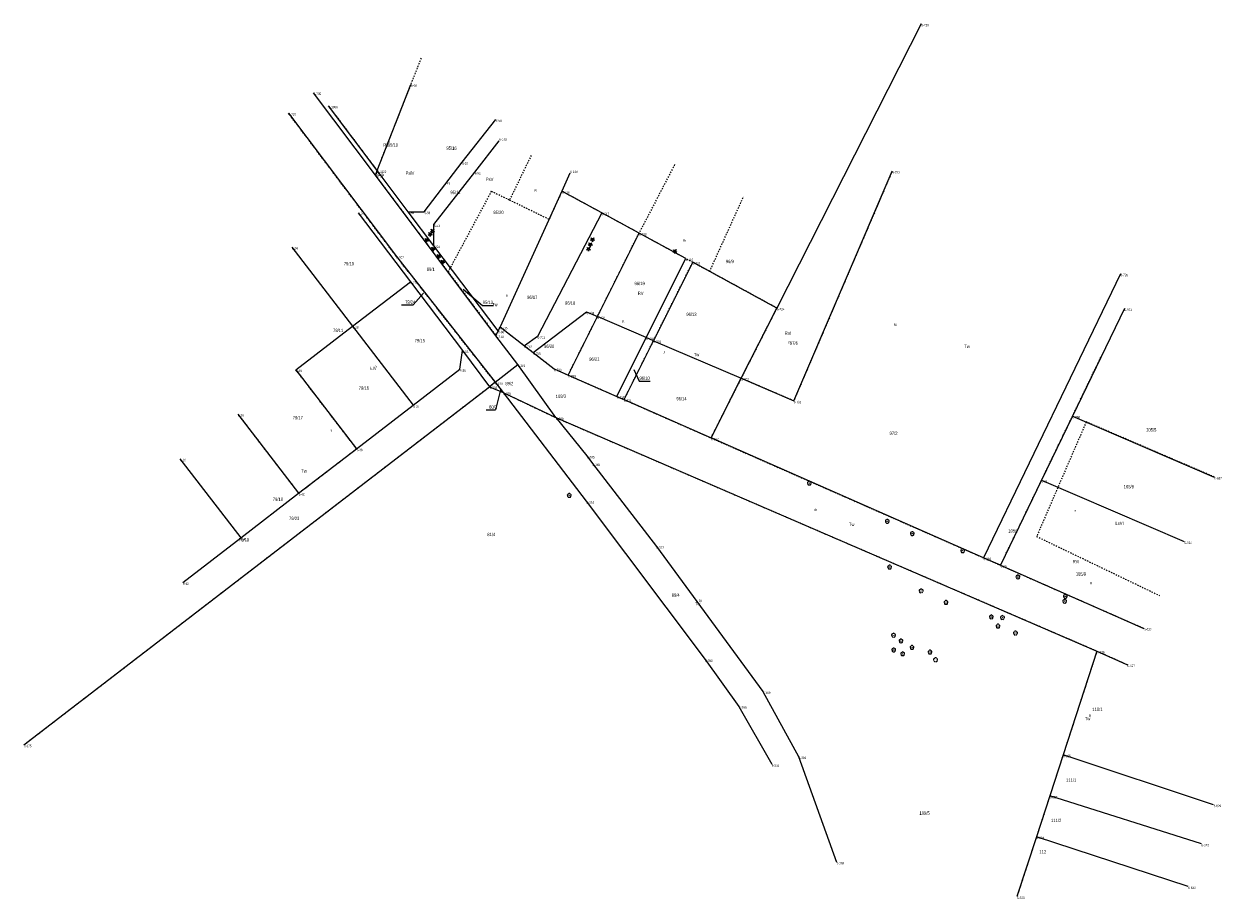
# Model space of a CAD drawing. Header units: metres. Extents: x -1013 to 1493497, y -5789518 to 1032.
# Tile 7 of 73: x 1493047 to 1493497, y -5788159 to -5787830. Entities that reach past the tile are written whole.
import ezdxf
from ezdxf.xclip import XClip

# ---------------------------------------------------------------- set-up
doc = ezdxf.new("R2010")
doc.units = ezdxf.units.M
doc.header["$MEASUREMENT"] = 0
doc.header["$XCLIPFRAME"] = 0
doc.linetypes.add('GUZ', pattern=[1, 0.5, -0.5])
doc.layers.add('820-G Rysunki Obrazki', color=7, linetype='Continuous')
for name, color, linetype, lineweight in [('ex_02_DXF_MZ_500_1_Dzialki7', 7, 'Continuous', 18), ('ex_02_DXF_MZ_500_1_Numery_dzialek7', 7, 'Continuous', 18), ('ex_02_DXF_MZ_500_1_Numery_konturow3', 3, 'Continuous', 18), ('ex_02_DXF_MZ_500_1_Numery_punktow7', 7, 'Continuous', 18), ('ex_02_DXF_MZ_500_1_Numery_uzytkow3', 3, 'Continuous', 18), ('ex_02_DXF_MZ_500_1_OBOP_T_03', 3, 'Continuous', 18), ('ex_02_DXF_MZ_500_1_OBOP_T_13', 3, 'Continuous', 18), ('ex_02_DXF_MZ_500_1_Uzytki3', 3, 'Continuous', 18)]:
    doc.layers.add(name, color=color, linetype=linetype, lineweight=lineweight)
doc.styles.add('STYL_AUTOMATYCZNY_4', font='arial.ttf', dxfattribs={"width": 0.7})

# ---------------------------------------------------------------- blocks, each defined once
blk = doc.blocks.new('Rysunek_2_1', base_point=(-5953962.45, -11577858.29))
at = {"layer": 'ex_02_DXF_MZ_500_1_Dzialki7', "color": 7, "linetype": 'Continuous', "lineweight": 18}
for p, q in [((1493384.58, -5787830.17), (1493330.29, -5787937.05)), ((1493179.86, -5787885.33), (1493192.6, -5787852.93)), ((1493179.22, -5787886.98), (1493155.97, -5787856.01)), ((1493179.86, -5787885.33), (1493161.58, -5787860.99)), ((1493146.54, -5787863.75), (1493187.09, -5787917.58)), ((1493211.85, -5787882.2), (1493224.52, -5787866.12)), ((1493216.59, -5787885.89), (1493225.76, -5787874.09)), ((1493197.6, -5787900.81), (1493211.85, -5787882.2)), ((1493179.22, -5787886.98), (1493179.86, -5787885.33)), ((1493224.57, -5787947.41), (1493179.22, -5787886.98)), ((1493191.54, -5787900.78), (1493179.86, -5787885.33)), ((1493201.25, -5787905.62), (1493216.59, -5787885.89)), ((1493252.41, -5787886.24), (1493249.4, -5787893.08)), ((1493336.6, -5787971.93), (1493373.61, -5787885.52)), ((1493249.4, -5787893.08), (1493226.09, -5787944.1)), ((1493264.34, -5787901.2), (1493249.4, -5787893.08)), ((1493172.77, -5787901.18), (1493192.37, -5787927.11)), ((1493201.19, -5787913.56), (1493191.54, -5787900.78)), ((1493191.54, -5787900.78), (1493197.6, -5787900.81)), ((1493264.34, -5787901.2), (1493240.19, -5787947.66)), ((1493278.4, -5787908.84), (1493264.34, -5787901.2)), ((1493201.19, -5787913.56), (1493201.25, -5787905.62)), ((1493262.74, -5787940.22), (1493278.4, -5787908.84)), ((1493295.97, -5787918.39), (1493278.4, -5787908.84)), ((1493147.75, -5787914.1), (1493170.6, -5787943.84)), ((1493225.41, -5787945.59), (1493201.19, -5787913.56)), ((1493187.09, -5787917.58), (1493224.25, -5787964.92)), ((1493281.1, -5787948.11), (1493295.97, -5787918.39)), ((1493298.6, -5787919.82), (1493283.85, -5787949.29)), ((1493330.29, -5787937.05), (1493298.6, -5787919.82)), ((1493459.52, -5787924.15), (1493408, -5788030.96)), ((1493170.6, -5787943.84), (1493192.37, -5787927.11)), ((1493192.37, -5787927.11), (1493211.95, -5787953.04)), ((1493238.56, -5787953.74), (1493258.6, -5787938.45)), ((1493258.6, -5787938.45), (1493262.74, -5787940.22)), ((1493316.87, -5787963.45), (1493330.29, -5787937.05)), ((1493460.97, -5787937.25), (1493441.48, -5787977.64)), ((1493251.76, -5787962.23), (1493262.74, -5787940.22)), ((1493281.1, -5787948.11), (1493262.74, -5787940.22)), ((1493149.3, -5787960.22), (1493170.6, -5787943.84)), ((1493170.6, -5787943.84), (1493193.46, -5787973.57)), ((1493224.57, -5787947.41), (1493225.41, -5787945.59)), ((1493232.75, -5787958.3), (1493224.57, -5787947.41)), ((1493226.09, -5787944.1), (1493225.41, -5787945.59)), ((1493226.09, -5787944.1), (1493235.26, -5787951.19)), ((1493240.19, -5787947.66), (1493235.26, -5787951.19)), ((1493235.26, -5787951.19), (1493238.56, -5787953.74)), ((1493270.02, -5787970.26), (1493281.1, -5787948.11)), ((1493272.76, -5787971.47), (1493283.85, -5787949.29)), ((1493283.85, -5787949.29), (1493281.1, -5787948.11)), ((1493283.85, -5787949.29), (1493316.87, -5787963.45)), ((1493211, -5787960.07), (1493211.95, -5787953.04)), ((1493211.95, -5787953.04), (1493222.2, -5787966.6)), ((1493238.56, -5787953.74), (1493246.44, -5787959.88)), ((1493149.3, -5787960.22), (1493172.15, -5787989.95)), ((1493193.46, -5787973.57), (1493211, -5787960.07)), ((1493224.25, -5787964.92), (1493232.75, -5787958.3)), ((1493247.13, -5787978.25), (1493232.75, -5787958.3)), ((1493246.44, -5787959.88), (1493251.76, -5787962.23)), ((1493224.25, -5787964.92), (1493222.2, -5787966.6)), ((1493224.25, -5787964.92), (1493227.31, -5787968.83)), ((1493251.76, -5787962.23), (1493270.02, -5787970.26)), ((1493305.48, -5787985.86), (1493316.87, -5787963.45)), ((1493316.87, -5787963.45), (1493336.6, -5787971.93)), ((1493046.99, -5788101.31), (1493222.2, -5787966.6)), ((1493222.2, -5787966.6), (1493227.31, -5787968.83)), ((1493227.31, -5787968.83), (1493247.13, -5787978.25)), ((1493227.31, -5787968.83), (1493258.56, -5788009.72)), ((1493172.15, -5787989.95), (1493193.46, -5787973.57)), ((1493270.02, -5787970.26), (1493272.76, -5787971.47)), ((1493272.76, -5787971.47), (1493305.48, -5787985.86)), ((1493127.49, -5787976.98), (1493150.34, -5788006.7)), ((1493247.13, -5787978.25), (1493450.65, -5788066.03)), ((1493247.13, -5787978.25), (1493258.8, -5787992.67)), ((1493441.48, -5787977.64), (1493429.84, -5788001.78)), ((1493441.48, -5787977.64), (1493494.79, -5788000.57)), ((1493408, -5788030.96), (1493305.48, -5787985.86)), ((1493150.34, -5788006.7), (1493172.15, -5787989.95)), ((1493105.7, -5787993.74), (1493128.55, -5788023.47)), ((1493258.8, -5787992.67), (1493260.87, -5787995.5)), ((1493260.87, -5787995.5), (1493284.92, -5788026.66)), ((1493429.84, -5788001.78), (1493414.4, -5788033.78)), ((1493429.84, -5788001.78), (1493483.53, -5788024.89)), ((1493128.55, -5788023.47), (1493150.34, -5788006.7)), ((1493258.56, -5788009.72), (1493303.24, -5788069.21)), ((1493106.75, -5788040.23), (1493128.55, -5788023.47)), ((1493284.92, -5788026.66), (1493324.97, -5788081.26)), ((1493414.4, -5788033.78), (1493408, -5788030.96)), ((1493414.4, -5788033.78), (1493468.35, -5788057.51)), ((1493450.65, -5788066.03), (1493437.94, -5788105.07)), ((1493450.65, -5788066.03), (1493462.1, -5788071.17)), ((1493303.24, -5788069.21), (1493315.97, -5788086.85)), ((1493324.97, -5788081.26), (1493338.42, -5788105.76)), ((1493315.97, -5788086.85), (1493328.31, -5788108.62)), ((1493437.94, -5788105.07), (1493432.92, -5788120.54)), ((1493494.54, -5788123.85), (1493437.94, -5788105.07)), ((1493338.42, -5788105.76), (1493352.71, -5788145.41)), ((1493432.92, -5788120.54), (1493427.91, -5788135.87)), ((1493489.95, -5788138.61), (1493432.92, -5788120.54)), ((1493427.91, -5788135.87), (1493420.57, -5788158.41)), ((1493484.96, -5788154.62), (1493427.91, -5788135.87))]:
    blk.add_line(p, q, dxfattribs=at)
at = {"layer": 'ex_02_DXF_MZ_500_1_Numery_dzialek7', "color": 7, "linetype": 'Continuous', "lineweight": 18}
for p, q in [((1493197.27, -5787931.39), (1493193.42, -5787935.83)), ((1493212.27, -5787929.89), (1493219.55, -5787936)), ((1493189.09, -5787935.83), (1493193.42, -5787935.83)), ((1493219.55, -5787936), (1493223.61, -5787936)), ((1493276.45, -5787960.11), (1493278.5, -5787964.48)), ((1493278.5, -5787964.48), (1493282.52, -5787964.48)), ((1493226.22, -5787967.75), (1493224.35, -5787975.28)), ((1493220.89, -5787975.28), (1493224.35, -5787975.28))]:
    blk.add_line(p, q, dxfattribs=at)
at = {"layer": 'ex_02_DXF_MZ_500_1_OBOP_T_03', "color": 3, "linetype": 'Continuous', "lineweight": 18}
for p, q in [((1493197.71, -5787911.73), (1493198.19, -5787911.37)), ((1493198.19, -5787911.37), (1493198, -5787910.8)), ((1493198, -5787910.8), (1493198.49, -5787911.15)), ((1493198.49, -5787911.15), (1493198.97, -5787910.79)), ((1493198.97, -5787910.79), (1493198.79, -5787911.36)), ((1493198.79, -5787911.36), (1493199.28, -5787911.71)), ((1493199.05, -5787909.55), (1493199.53, -5787909.19)), ((1493199.65, -5787909.54), (1493199.05, -5787909.55)), ((1493199.53, -5787909.19), (1493199.34, -5787908.62)), ((1493199.34, -5787908.62), (1493199.83, -5787908.97)), ((1493199.84, -5787910.11), (1493199.65, -5787909.54)), ((1493199.83, -5787908.97), (1493200.31, -5787908.61)), ((1493200.02, -5787909.53), (1493199.84, -5787910.11)), ((1493199.92, -5787908.32), (1493200.4, -5787907.96)), ((1493200.52, -5787908.31), (1493199.92, -5787908.32)), ((1493200.62, -5787909.53), (1493200.02, -5787909.53)), ((1493200.31, -5787908.61), (1493200.13, -5787909.18)), ((1493200.13, -5787909.18), (1493200.62, -5787909.53)), ((1493200.4, -5787907.96), (1493200.21, -5787907.39)), ((1493200.21, -5787907.39), (1493200.7, -5787907.74)), ((1493200.71, -5787908.88), (1493200.52, -5787908.31)), ((1493200.7, -5787907.74), (1493201.18, -5787907.38)), ((1493200.89, -5787908.3), (1493200.71, -5787908.88)), ((1493201.49, -5787908.3), (1493200.89, -5787908.3)), ((1493201.18, -5787907.38), (1493201, -5787907.95)), ((1493201, -5787907.95), (1493201.49, -5787908.3)), ((1493260.11, -5787911.55), (1493260.59, -5787911.19)), ((1493260.71, -5787911.54), (1493260.11, -5787911.55)), ((1493260.59, -5787911.19), (1493260.4, -5787910.63)), ((1493260.4, -5787910.63), (1493260.89, -5787910.97)), ((1493260.9, -5787912.11), (1493260.71, -5787911.54)), ((1493260.89, -5787910.97), (1493261.37, -5787910.61)), ((1493261.08, -5787911.54), (1493260.9, -5787912.11)), ((1493261.68, -5787911.53), (1493261.08, -5787911.54)), ((1493261.37, -5787910.61), (1493261.19, -5787911.19)), ((1493261.19, -5787911.19), (1493261.68, -5787911.53)), ((1493198.31, -5787911.72), (1493197.71, -5787911.73)), ((1493198.5, -5787912.29), (1493198.31, -5787911.72)), ((1493198.68, -5787911.71), (1493198.5, -5787912.29)), ((1493199.28, -5787911.71), (1493198.68, -5787911.71)), ((1493200.14, -5787915.02), (1493200.62, -5787914.66)), ((1493200.74, -5787915.01), (1493200.14, -5787915.02)), ((1493200.62, -5787914.66), (1493200.43, -5787914.09)), ((1493200.43, -5787914.09), (1493200.92, -5787914.44)), ((1493200.93, -5787915.58), (1493200.74, -5787915.01)), ((1493200.92, -5787914.44), (1493201.4, -5787914.08)), ((1493201.11, -5787915), (1493200.93, -5787915.58)), ((1493201.71, -5787915), (1493201.11, -5787915)), ((1493201.4, -5787914.08), (1493201.22, -5787914.65)), ((1493201.22, -5787914.65), (1493201.71, -5787915)), ((1493258.6, -5787915.11), (1493259.08, -5787914.75)), ((1493259.2, -5787915.11), (1493258.6, -5787915.11)), ((1493259.08, -5787914.75), (1493258.88, -5787914.19)), ((1493258.88, -5787914.19), (1493259.37, -5787914.53)), ((1493259.39, -5787915.67), (1493259.2, -5787915.11)), ((1493259.27, -5787913.41), (1493259.75, -5787913.05)), ((1493259.87, -5787913.4), (1493259.27, -5787913.41)), ((1493259.37, -5787914.53), (1493259.85, -5787914.17)), ((1493259.57, -5787915.1), (1493259.39, -5787915.67)), ((1493259.75, -5787913.05), (1493259.56, -5787912.48)), ((1493259.56, -5787912.48), (1493260.05, -5787912.83)), ((1493260.17, -5787915.09), (1493259.57, -5787915.1)), ((1493259.85, -5787914.17), (1493259.68, -5787914.75)), ((1493259.68, -5787914.75), (1493260.17, -5787915.09)), ((1493260.07, -5787913.97), (1493259.87, -5787913.4)), ((1493260.05, -5787912.83), (1493260.53, -5787912.47)), ((1493260.24, -5787913.4), (1493260.07, -5787913.97)), ((1493260.84, -5787913.39), (1493260.24, -5787913.4)), ((1493260.53, -5787912.47), (1493260.35, -5787913.04)), ((1493260.35, -5787913.04), (1493260.84, -5787913.39)), ((1493291.08, -5787915.99), (1493291.57, -5787915.64)), ((1493291.68, -5787915.99), (1493291.08, -5787915.99)), ((1493291.57, -5787915.64), (1493291.37, -5787915.07)), ((1493291.37, -5787915.07), (1493291.86, -5787915.41)), ((1493291.88, -5787916.56), (1493291.68, -5787915.99)), ((1493291.86, -5787915.41), (1493292.34, -5787915.06)), ((1493292.06, -5787915.98), (1493291.88, -5787916.56)), ((1493292.66, -5787915.98), (1493292.06, -5787915.98)), ((1493292.34, -5787915.06), (1493292.17, -5787915.63)), ((1493292.17, -5787915.63), (1493292.66, -5787915.98)), ((1493202.24, -5787917.87), (1493202.72, -5787917.51)), ((1493202.84, -5787917.86), (1493202.24, -5787917.87)), ((1493202.72, -5787917.51), (1493202.53, -5787916.94)), ((1493202.53, -5787916.94), (1493203.02, -5787917.29)), ((1493203.03, -5787918.43), (1493202.84, -5787917.86)), ((1493203.02, -5787917.29), (1493203.5, -5787916.93)), ((1493203.21, -5787917.85), (1493203.03, -5787918.43)), ((1493203.81, -5787917.85), (1493203.21, -5787917.85)), ((1493203.5, -5787916.93), (1493203.32, -5787917.5)), ((1493203.32, -5787917.5), (1493203.81, -5787917.85)), ((1493203.78, -5787919.94), (1493204.26, -5787919.58)), ((1493204.38, -5787919.93), (1493203.78, -5787919.94)), ((1493204.26, -5787919.58), (1493204.07, -5787919.01)), ((1493204.07, -5787919.01), (1493204.56, -5787919.36)), ((1493204.57, -5787920.5), (1493204.38, -5787919.93)), ((1493204.56, -5787919.36), (1493205.04, -5787919)), ((1493204.75, -5787919.92), (1493204.57, -5787920.5)), ((1493205.35, -5787919.92), (1493204.75, -5787919.92)), ((1493205.04, -5787919), (1493204.86, -5787919.57)), ((1493204.86, -5787919.57), (1493205.35, -5787919.92))]:
    blk.add_line(p, q, dxfattribs=at)
for centre in [(1493198.49, -5787911.46), (1493199.83, -5787909.28), (1493200.7, -5787908.05), (1493260.89, -5787911.29), (1493200.92, -5787914.75), (1493259.38, -5787914.85), (1493260.06, -5787913.14), (1493291.87, -5787915.73), (1493203.02, -5787917.6), (1493204.56, -5787919.67)]:
    blk.add_circle(centre, 0.045, dxfattribs=at)
at = {"layer": 'ex_02_DXF_MZ_500_1_OBOP_T_13', "color": 3, "linetype": 'Continuous', "lineweight": 18}
for centre in [(1493342.43, -5788002.88), (1493252.13, -5788007.49), (1493371.77, -5788017.25), (1493381.18, -5788021.89), (1493400.12, -5788028.32), (1493372.65, -5788034.45), (1493420.93, -5788038.14), (1493384.53, -5788043.43), (1493438.77, -5788045.47), (1493393.9, -5788047.76), (1493438.53, -5788047.29), (1493410.94, -5788053.21), (1493415.11, -5788053.46), (1493374.13, -5788060.11), (1493413.43, -5788056.68), (1493420.02, -5788059.28), (1493376.93, -5788062.22), (1493374.21, -5788065.64), (1493377.59, -5788067.09), (1493381.09, -5788064.67), (1493387.88, -5788066.43), (1493389.93, -5788069.33)]:
    blk.add_circle(centre, 0.045, dxfattribs=at)
for centre, start, end in [((1493342.08, -5788002.77), 102.1445, 221.86), ((1493342.21, -5788003.18), 174.1482, 293.8542), ((1493342.43, -5788002.51), 30.1401, 149.8599), ((1493342.65, -5788003.18), 246.1458, 5.8518), ((1493342.79, -5788002.77), 318.14, 77.8555), ((1493251.78, -5788007.37), 102.1445, 221.86), ((1493251.91, -5788007.79), 174.1482, 293.8542), ((1493252.13, -5788007.12), 30.1401, 149.8599), ((1493252.35, -5788007.79), 246.1458, 5.8518), ((1493252.49, -5788007.37), 318.14, 77.8555), ((1493371.42, -5788017.14), 102.1445, 221.86), ((1493371.55, -5788017.55), 174.1482, 293.8542), ((1493371.77, -5788016.88), 30.1401, 149.8599), ((1493371.99, -5788017.55), 246.1458, 5.8518), ((1493372.13, -5788017.14), 318.14, 77.8555), ((1493380.83, -5788021.78), 102.1445, 221.86), ((1493380.96, -5788022.19), 174.1482, 293.8542), ((1493381.18, -5788021.52), 30.1401, 149.8599), ((1493381.4, -5788022.19), 246.1458, 5.8518), ((1493381.54, -5788021.78), 318.14, 77.8555), ((1493399.77, -5788028.21), 102.1445, 221.86), ((1493399.9, -5788028.62), 174.1482, 293.8542), ((1493400.12, -5788027.95), 30.1401, 149.8599), ((1493400.34, -5788028.62), 246.1458, 5.8518), ((1493400.48, -5788028.21), 318.14, 77.8555), ((1493372.29, -5788034.34), 102.1445, 221.86), ((1493372.43, -5788034.76), 174.1482, 293.8542), ((1493372.65, -5788034.08), 30.1401, 149.8599), ((1493372.87, -5788034.76), 246.1458, 5.8518), ((1493373, -5788034.34), 318.14, 77.8555), ((1493420.93, -5788037.77), 30.1401, 149.8599), ((1493420.57, -5788038.03), 102.1445, 221.86), ((1493420.71, -5788038.45), 174.1482, 293.8542), ((1493421.15, -5788038.45), 246.1458, 5.8518), ((1493421.28, -5788038.03), 318.14, 77.8555), ((1493384.18, -5788043.31), 102.1445, 221.86), ((1493384.31, -5788043.73), 174.1482, 293.8542), ((1493384.53, -5788043.05), 30.1401, 149.8599), ((1493384.75, -5788043.73), 246.1458, 5.8518), ((1493384.89, -5788043.31), 318.14, 77.8555), ((1493438.41, -5788045.35), 102.1445, 221.86), ((1493438.55, -5788045.77), 174.1482, 293.8542), ((1493438.53, -5788046.92), 30.1401, 149.8599), ((1493438.77, -5788045.09), 30.1401, 149.8599), ((1493438.99, -5788045.77), 246.1458, 5.8518), ((1493439.13, -5788045.35), 318.14, 77.8555), ((1493393.55, -5788047.65), 102.1445, 221.86), ((1493393.68, -5788048.07), 174.1482, 293.8542), ((1493393.9, -5788047.39), 30.1401, 149.8599), ((1493394.12, -5788048.07), 246.1458, 5.8518), ((1493394.26, -5788047.65), 318.14, 77.8555), ((1493438.18, -5788047.17), 102.1445, 221.86), ((1493438.31, -5788047.59), 174.1482, 293.8542), ((1493438.75, -5788047.59), 246.1458, 5.8518), ((1493438.89, -5788047.17), 318.14, 77.8555), ((1493410.59, -5788053.1), 102.1445, 221.86), ((1493410.72, -5788053.51), 174.1482, 293.8542), ((1493410.94, -5788052.84), 30.1401, 149.8599), ((1493411.16, -5788053.51), 246.1458, 5.8518), ((1493411.3, -5788053.1), 318.14, 77.8555), ((1493414.76, -5788053.35), 102.1445, 221.86), ((1493414.89, -5788053.76), 174.1482, 293.8542), ((1493415.11, -5788053.09), 30.1401, 149.8599), ((1493415.33, -5788053.76), 246.1458, 5.8518), ((1493415.47, -5788053.35), 318.14, 77.8555), ((1493373.78, -5788060), 102.1445, 221.86), ((1493374.13, -5788059.74), 30.1401, 149.8599), ((1493374.49, -5788060), 318.14, 77.8555), ((1493413.07, -5788056.56), 102.1445, 221.86), ((1493413.21, -5788056.98), 174.1482, 293.8542), ((1493413.43, -5788056.3), 30.1401, 149.8599), ((1493413.65, -5788056.98), 246.1458, 5.8518), ((1493413.78, -5788056.56), 318.14, 77.8555), ((1493419.66, -5788059.17), 102.1445, 221.86), ((1493419.8, -5788059.59), 174.1482, 293.8542), ((1493420.02, -5788058.91), 30.1401, 149.8599), ((1493420.24, -5788059.59), 246.1458, 5.8518), ((1493420.37, -5788059.17), 318.14, 77.8555), ((1493373.91, -5788060.41), 174.1482, 293.8542), ((1493374.35, -5788060.41), 246.1458, 5.8518), ((1493376.58, -5788062.11), 102.1445, 221.86), ((1493376.71, -5788062.52), 174.1482, 293.8542), ((1493376.93, -5788061.85), 30.1401, 149.8599), ((1493377.15, -5788062.52), 246.1458, 5.8518), ((1493377.29, -5788062.11), 318.14, 77.8555), ((1493380.74, -5788064.56), 102.1445, 221.86), ((1493381.09, -5788064.3), 30.1401, 149.8599), ((1493381.45, -5788064.56), 318.14, 77.8555), ((1493373.86, -5788065.53), 102.1445, 221.86), ((1493373.99, -5788065.94), 174.1482, 293.8542), ((1493374.21, -5788065.27), 30.1401, 149.8599), ((1493374.43, -5788065.94), 246.1458, 5.8518), ((1493374.57, -5788065.53), 318.14, 77.8555), ((1493377.24, -5788066.98), 102.1445, 221.86), ((1493377.37, -5788067.39), 174.1482, 293.8542), ((1493377.59, -5788066.72), 30.1401, 149.8599), ((1493377.81, -5788067.39), 246.1458, 5.8518), ((1493377.95, -5788066.98), 318.14, 77.8555), ((1493380.87, -5788064.97), 174.1482, 293.8542), ((1493381.31, -5788064.97), 246.1458, 5.8518), ((1493387.53, -5788066.32), 102.1445, 221.86), ((1493387.66, -5788066.73), 174.1482, 293.8542), ((1493387.88, -5788066.06), 30.1401, 149.8599), ((1493388.1, -5788066.73), 246.1458, 5.8518), ((1493388.24, -5788066.32), 318.14, 77.8555), ((1493389.58, -5788069.22), 102.1445, 221.86), ((1493389.93, -5788068.96), 30.1401, 149.8599), ((1493390.29, -5788069.22), 318.14, 77.8555), ((1493389.71, -5788069.63), 174.1482, 293.8542), ((1493390.15, -5788069.63), 246.1458, 5.8518)]:
    blk.add_arc(centre, 0.375, start, end, dxfattribs=at)
at = {"layer": 'ex_02_DXF_MZ_500_1_Uzytki3', "color": 3, "linetype": 'GUZ', "lineweight": 18}
for p, q in [((1493179.86, -5787885.33), (1493196.64, -5787842.66)), ((1493187.09, -5787917.58), (1493146.54, -5787863.75)), ((1493164.46, -5787864.82), (1493179.86, -5787885.33)), ((1493237.82, -5787879.59), (1493229.65, -5787896.44)), ((1493291.78, -5787883.07), (1493278.4, -5787908.84)), ((1493179.22, -5787886.98), (1493179.86, -5787885.33)), ((1493206.56, -5787923.41), (1493179.22, -5787886.98)), ((1493373.61, -5787885.52), (1493336.6, -5787971.93)), ((1493222.81, -5787893.11), (1493206.56, -5787923.41)), ((1493229.65, -5787896.44), (1493222.81, -5787893.11)), ((1493249.4, -5787893.08), (1493244.51, -5787903.65)), ((1493278.4, -5787908.84), (1493249.4, -5787893.08)), ((1493244.51, -5787903.65), (1493229.65, -5787896.44)), ((1493304.96, -5787923.28), (1493317.75, -5787895.02)), ((1493251.76, -5787962.23), (1493278.4, -5787908.84)), ((1493295.97, -5787918.39), (1493278.4, -5787908.84)), ((1493189.97, -5787921.24), (1493187.09, -5787917.58)), ((1493272.76, -5787971.47), (1493298.6, -5787919.82)), ((1493298.6, -5787919.82), (1493295.97, -5787918.39)), ((1493304.96, -5787923.28), (1493298.6, -5787919.82)), ((1493224.25, -5787964.92), (1493189.97, -5787921.24)), ((1493206.56, -5787923.41), (1493224.57, -5787947.41)), ((1493330.29, -5787937.05), (1493304.96, -5787923.28)), ((1493316.87, -5787963.45), (1493330.29, -5787937.05)), ((1493224.57, -5787947.41), (1493226.09, -5787944.1)), ((1493226.09, -5787944.1), (1493235.26, -5787951.19)), ((1493235.26, -5787951.19), (1493238.56, -5787953.74)), ((1493238.56, -5787953.74), (1493246.44, -5787959.88)), ((1493441.48, -5787977.64), (1493452.23, -5787955.35)), ((1493172.14, -5787989.95), (1493149.29, -5787960.22)), ((1493246.44, -5787959.88), (1493251.76, -5787962.23)), ((1493222.2, -5787966.6), (1493224.25, -5787964.92)), ((1493224.25, -5787964.92), (1493227.31, -5787968.83)), ((1493251.76, -5787962.23), (1493270.02, -5787970.26)), ((1493305.48, -5787985.86), (1493316.87, -5787963.45)), ((1493336.6, -5787971.93), (1493316.87, -5787963.45)), ((1493046.99, -5788101.31), (1493222.2, -5787966.6)), ((1493227.31, -5787968.83), (1493247.13, -5787978.25)), ((1493270.02, -5787970.26), (1493272.76, -5787971.47)), ((1493272.76, -5787971.47), (1493300.91, -5787983.85)), ((1493127.49, -5787976.98), (1493150.34, -5788006.7)), ((1493247.13, -5787978.25), (1493392.07, -5788040.76)), ((1493414.4, -5788033.78), (1493441.48, -5787977.64)), ((1493446.62, -5787979.85), (1493427.97, -5788022.92)), ((1493494.79, -5788000.57), (1493446.62, -5787979.85)), ((1493300.91, -5787983.85), (1493305.48, -5787985.86)), ((1493305.48, -5787985.86), (1493351.98, -5788006.32)), ((1493150.34, -5788006.7), (1493172.14, -5787989.95)), ((1493351.98, -5788006.32), (1493393.9, -5788024.76)), ((1493427.97, -5788022.92), (1493474.16, -5788045.13)), ((1493393.9, -5788024.76), (1493414.4, -5788033.78)), ((1493414.4, -5788033.78), (1493468.35, -5788057.51)), ((1493392.07, -5788040.76), (1493450.66, -5788066.03)), ((1493450.66, -5788066.03), (1493437.94, -5788105.07)), ((1493450.66, -5788066.03), (1493462.1, -5788071.17)), ((1493437.94, -5788105.07), (1493432.93, -5788120.55)), ((1493432.93, -5788120.55), (1493427.92, -5788135.87)), ((1493427.92, -5788135.87), (1493420.57, -5788158.41))]:
    blk.add_line(p, q, dxfattribs=at)
at = {"layer": 'ex_02_DXF_MZ_500_1_Numery_dzialek7', "color": 7, "linetype": 'Continuous', "lineweight": 18, "char_height": 1.26, "style": 'STYL_AUTOMATYCZNY_4'}
for s, insert, attachment_point in [('\\A1;{\\pql;\\fArial|b0|i0|c238|p0;\\W0.700000;95/10}', (1493183.86, -5787875.04), 1), ('\\A1;{\\pql;\\fArial|b0|i0|c238|p0;\\W0.700000;95/16}', (1493205.94, -5787876.89), 4), ('\\A1;{\\pql;\\fArial|b0|i0|c238|p0;\\W0.700000;95/5}', (1493179.57, -5787886.13), 1), ('\\A1;{\\pql;\\fArial|b0|i0|c238|p0;\\W0.700000;95/11}', (1493207.45, -5787892.91), 1), ('\\A1;{\\pql;\\fArial|b0|i0|c238|p0;\\W0.700000;95/20}', (1493223.58, -5787901.05), 4), ('\\A1;{\\pql;\\fArial|b0|i0|c238|p0;\\W0.700000;79/10}', (1493167.33, -5787920.36), 4), ('\\A1;{\\pql;\\fArial|b0|i0|c238|p0;\\W0.700000;96/9}', (1493311.03, -5787918.87), 1), ('\\A1;{\\pql;\\fArial|b0|i0|c238|p0;\\W0.700000;89/1}', (1493198.54, -5787921.8), 1), ('\\A1;{\\pql;\\fArial|b0|i0|c238|p0;\\W0.700000;96/19}', (1493276.69, -5787927.15), 1), ('\\A1;{\\pql;\\fArial|b0|i0|c238|p0;\\W0.700000;79/24}', (1493190.39, -5787934.15), 1), ('\\A1;{\\pql;\\fArial|b0|i0|c238|p0;\\W0.700000;96/17}', (1493236.29, -5787932.34), 1), ('\\A1;{\\pql;\\fArial|b0|i0|c238|p0;\\W0.700000;95/13}', (1493219.6, -5787935.53), 7), ('\\A1;{\\pql;\\fArial|b0|i0|c238|p0;\\W0.700000;96/18}', (1493250.56, -5787934.51), 1), ('\\A1;{\\pql;\\fArial|b0|i0|c238|p0;\\W0.700000;96/13}', (1493296.18, -5787938.75), 1), ('\\A1;{\\pql;\\fArial|b0|i0|c238|p0;\\W0.700000;79/11}', (1493163.28, -5787944.78), 1), ('\\A1;{\\pql;\\fArial|b0|i0|c238|p0;\\W0.700000;79/15}', (1493193.98, -5787949.27), 4), ('\\A1;{\\pql;\\fArial|b0|i0|c238|p0;\\W0.700000;96/20}', (1493242.68, -5787950.77), 1), ('\\A1;{\\pql;\\fArial|b0|i0|c238|p0;\\W0.700000;97/6}', (1493335.16, -5787949.59), 1), ('\\A1;{\\pql;\\fArial|b0|i0|c238|p0;\\W0.700000;96/21}', (1493259.64, -5787955.59), 1), ('\\A1;{\\pql;\\fArial|b0|i0|c238|p0;\\W0.700000;89/2}', (1493228.09, -5787964.79), 1), ('\\A1;{\\pql;\\fArial|b0|i0|c238|p0;\\W0.700000;96/10}', (1493278.56, -5787962.8), 1), ('\\A1;{\\pql;\\fArial|b0|i0|c238|p0;\\W0.700000;79/16}', (1493172.95, -5787967.12), 4), ('\\A1;{\\pql;\\fArial|b0|i0|c238|p0;\\W0.700000;109/3}', (1493247.06, -5787969.58), 1), ('\\A1;{\\pql;\\fArial|b0|i0|c238|p0;\\W0.700000;80/2}', (1493222, -5787973.6), 1), ('\\A1;{\\pql;\\fArial|b0|i0|c238|p0;\\W0.700000;96/14}', (1493292.45, -5787970.5), 1), ('\\A1;{\\pql;\\fArial|b0|i0|c238|p0;\\W0.700000;79/17}', (1493148.1, -5787978.27), 4), ('\\A1;{\\pql;\\fArial|b0|i0|c238|p0;\\W0.700000;97/2}', (1493372.63, -5787983.52), 1), ('\\A1;{\\pql;\\fArial|b0|i0|c238|p0;\\W0.700000;105/5}', (1493469.17, -5787982.19), 1), ('\\A1;{\\pql;\\fArial|b0|i0|c238|p0;\\W0.700000;105/8}', (1493460.73, -5788004.22), 4), ('\\A1;{\\pql;\\fArial|b0|i0|c238|p0;\\W0.700000;79/18}', (1493140.61, -5788008.32), 1), ('\\A1;{\\pql;\\fArial|b0|i0|c238|p0;\\W0.700000;79/23}', (1493146.71, -5788016.16), 4), ('\\A1;{\\pql;\\fArial|b0|i0|c238|p0;\\W0.700000;79/19}', (1493127.88, -5788023.56), 1), ('\\A1;{\\pql;\\fArial|b0|i0|c238|p0;\\W0.700000;81/4}', (1493221.31, -5788021.56), 1), ('\\A1;{\\pql;\\fArial|b0|i0|c238|p0;\\W0.700000;105/7}', (1493417.33, -5788020.83), 4), ('\\A1;{\\pql;\\fArial|b0|i0|c238|p0;\\W0.700000;105/9}', (1493442.71, -5788037.11), 4), ('\\A1;{\\pql;\\fArial|b0|i0|c238|p0;\\W0.700000;89/4}', (1493290.68, -5788044.36), 1), ('\\A1;{\\pql;\\fArial|b0|i0|c238|p0;\\W0.700000;110/1}', (1493448.92, -5788087.34), 1), ('\\A1;{\\pql;\\fArial|b0|i0|c238|p0;\\W0.700000;111/1}', (1493439.05, -5788113.94), 1), ('\\A1;{\\pql;\\fArial|b0|i0|c238|p0;\\W0.700000;109/5}', (1493383.89, -5788127.02), 4), ('\\A1;{\\pql;\\fArial|b0|i0|c238|p0;\\W0.700000;111/2}', (1493433.4, -5788129.12), 1), ('\\A1;{\\pql;\\fArial|b0|i0|c238|p0;\\W0.700000;112}', (1493429.01, -5788140.92), 1)]:
    blk.add_mtext(s, dxfattribs=dict(at, insert=insert, attachment_point=attachment_point))
at = {"layer": 'ex_02_DXF_MZ_500_1_Numery_konturow3', "color": 3, "linetype": 'Continuous', "lineweight": 18, "char_height": 1.26, "style": 'STYL_AUTOMATYCZNY_4'}
for s, insert, attachment_point in [('\\A1;{\\pql;\\fArial|b0|i0|c238|p0;\\W0.700000;RV}', (1493182.16, -5787875.04), 1), ('\\A1;{\\pql;\\fArial|b0|i0|c238|p0;\\W0.700000;PsIV}', (1493190.6, -5787885.62), 1), ('\\A1;{\\pql;\\fArial|b0|i0|c238|p0;\\W0.700000;PsV}', (1493220.78, -5787888), 1), ('\\A1;{\\pql;\\fArial|b0|i0|c238|p0;\\W0.700000;RV}', (1493277.94, -5787930.84), 1), ('\\A1;{\\pql;\\fArial|b0|i0|c238|p0;\\W0.700000;Tw}', (1493223.11, -5787935.07), 1), ('\\A1;{\\pql;\\fArial|b0|i0|c238|p0;\\W0.700000;RVI}', (1493333.2, -5787945.91), 1), ('\\A1;{\\pql;\\fArial|b0|i0|c238|p0;\\W0.700000;Tw}', (1493400.75, -5787951.46), 4), ('\\A1;{\\pql;\\fArial|b0|i0|c238|p0;\\W0.700000;Tw}', (1493298.99, -5787953.87), 1), ('\\A1;{\\pql;\\fArial|b0|i0|c238|p0;\\W0.700000;ŁIV}', (1493177.35, -5787959.07), 1), ('\\A1;{\\pql;\\fArial|b0|i0|c238|p0;\\W0.700000;Tw}', (1493151.33, -5787998.32), 4), ('\\A1;{\\pql;\\fArial|b0|i0|c238|p0;\\W0.700000;Tw}', (1493357.39, -5788017.77), 1), ('\\A1;{\\pql;\\fArial|b0|i0|c238|p0;\\W0.700000;LsVI}', (1493457.63, -5788017.34), 1), ('\\A1;{\\pql;\\fArial|b0|i0|c238|p0;\\W0.700000;RVI}', (1493441.5, -5788031.74), 1), ('\\A1;{\\pql;\\fArial|b0|i0|c238|p0;\\W0.700000;Tw}', (1493299.39, -5788047.59), 1), ('\\A1;{\\pql;\\fArial|b0|i0|c238|p0;\\W0.700000;Tw}', (1493446.1, -5788090.84), 1)]:
    blk.add_mtext(s, dxfattribs=dict(at, insert=insert, attachment_point=attachment_point))
at = {"layer": 'ex_02_DXF_MZ_500_1_Numery_punktow7', "color": 7, "linetype": 'Continuous', "lineweight": 18, "char_height": 0.9, "style": 'STYL_AUTOMATYCZNY_4'}
for s, insert, attachment_point in [('\\A1;{\\pql;\\fArial|b0|i0|c238|p0;\\W0.700000;6-729}', (1493384.61, -5787830.17), 1), ('\\A1;{\\pql;\\fArial|b0|i0|c238|p0;\\W0.700000;6-96}', (1493192.63, -5787852.93), 1), ('\\A1;{\\pql;\\fArial|b0|i0|c238|p0;\\W0.700000;6-735}', (1493156, -5787856.01), 1), ('\\A1;{\\pql;\\fArial|b0|i0|c238|p0;\\W0.700000;6-1006}', (1493161.61, -5787860.99), 1), ('\\A1;{\\pql;\\fArial|b0|i0|c238|p0;\\W0.700000;6-737}', (1493146.57, -5787863.75), 1), ('\\A1;{\\pql;\\fArial|b0|i0|c238|p0;\\W0.700000;6-58}', (1493224.56, -5787866.12), 1), ('\\A1;{\\pql;\\fArial|b0|i0|c238|p0;\\W0.700000;6-148}', (1493225.8, -5787874.06), 7), ('\\A1;{\\pql;\\fArial|b0|i0|c238|p0;\\W0.700000;6-57}', (1493211.89, -5787882.2), 1), ('\\A1;{\\pql;\\fArial|b0|i0|c238|p0;\\W0.700000;6-734}', (1493179.25, -5787886.98), 1), ('\\A1;{\\pql;\\fArial|b0|i0|c238|p0;\\W0.700000;6-1009}', (1493179.9, -5787885.33), 1), ('\\A1;{\\pql;\\fArial|b0|i0|c238|p0;\\W0.700000;6-52}', (1493216.62, -5787885.89), 1), ('\\A1;{\\pql;\\fArial|b0|i0|c238|p0;\\W0.700000;6-149}', (1493252.45, -5787886.21), 7), ('\\A1;{\\pql;\\fArial|b0|i0|c238|p0;\\W0.700000;6-700}', (1493373.64, -5787885.52), 1), ('\\A1;{\\pql;\\fArial|b0|i0|c238|p0;\\W0.700000;6-716}', (1493249.44, -5787893.08), 1), ('\\A1;{\\pql;\\fArial|b0|i0|c238|p0;\\W0.700000;6-22}', (1493172.8, -5787901.18), 1), ('\\A1;{\\pql;\\fArial|b0|i0|c238|p0;\\W0.700000;6-55}', (1493191.58, -5787900.78), 1), ('\\A1;{\\pql;\\fArial|b0|i0|c238|p0;\\W0.700000;6-56}', (1493197.64, -5787900.81), 1), ('\\A1;{\\pql;\\fArial|b0|i0|c238|p0;\\W0.700000;6-717}', (1493264.37, -5787901.2), 1), ('\\A1;{\\pql;\\fArial|b0|i0|c238|p0;\\W0.700000;6-53}', (1493201.28, -5787905.62), 1), ('\\A1;{\\pql;\\fArial|b0|i0|c238|p0;\\W0.700000;6-718}', (1493278.43, -5787908.84), 1), ('\\A1;{\\pql;\\fArial|b0|i0|c238|p0;\\W0.700000;6-24}', (1493147.78, -5787914.1), 1), ('\\A1;{\\pql;\\fArial|b0|i0|c238|p0;\\W0.700000;6-54}', (1493201.23, -5787913.56), 1), ('\\A1;{\\pql;\\fArial|b0|i0|c238|p0;\\W0.700000;6-707}', (1493187.12, -5787917.58), 1), ('\\A1;{\\pql;\\fArial|b0|i0|c238|p0;\\W0.700000;6-719}', (1493295.99, -5787918.39), 1), ('\\A1;{\\pql;\\fArial|b0|i0|c238|p0;\\W0.700000;6-723}', (1493298.62, -5787919.82), 1), ('\\A1;{\\pql;\\fArial|b0|i0|c238|p0;\\W0.700000;6-726}', (1493459.56, -5787924.15), 1), ('\\A1;{\\pql;\\fArial|b0|i0|c238|p0;\\W0.700000;6-27}', (1493192.4, -5787927.11), 1), ('\\A1;{\\pql;\\fArial|b0|i0|c238|p0;\\W0.700000;6-704}', (1493258.63, -5787938.45), 1), ('\\A1;{\\pql;\\fArial|b0|i0|c238|p0;\\W0.700000;6-724}', (1493330.32, -5787937.05), 1), ('\\A1;{\\pql;\\fArial|b0|i0|c238|p0;\\W0.700000;6-851}', (1493461, -5787937.25), 1), ('\\A1;{\\pql;\\fArial|b0|i0|c238|p0;\\W0.700000;6-703}', (1493262.77, -5787940.22), 1), ('\\A1;{\\pql;\\fArial|b0|i0|c238|p0;\\W0.700000;6-28}', (1493170.63, -5787943.84), 1), ('\\A1;{\\pql;\\fArial|b0|i0|c238|p0;\\W0.700000;6-714}', (1493224.61, -5787947.41), 1), ('\\A1;{\\pql;\\fArial|b0|i0|c238|p0;\\W0.700000;6-60}', (1493225.44, -5787945.59), 1), ('\\A1;{\\pql;\\fArial|b0|i0|c238|p0;\\W0.700000;6-715}', (1493226.12, -5787944.1), 1), ('\\A1;{\\pql;\\fArial|b0|i0|c238|p0;\\W0.700000;6-712}', (1493235.29, -5787951.19), 1), ('\\A1;{\\pql;\\fArial|b0|i0|c238|p0;\\W0.700000;6-711}', (1493240.22, -5787947.66), 1), ('\\A1;{\\pql;\\fArial|b0|i0|c238|p0;\\W0.700000;6-720}', (1493281.13, -5787948.11), 1), ('\\A1;{\\pql;\\fArial|b0|i0|c238|p0;\\W0.700000;6-722}', (1493283.88, -5787949.29), 1), ('\\A1;{\\pql;\\fArial|b0|i0|c238|p0;\\W0.700000;6-35}', (1493211.98, -5787953.04), 1), ('\\A1;{\\pql;\\fArial|b0|i0|c238|p0;\\W0.700000;6-705}', (1493238.59, -5787953.74), 1), ('\\A1;{\\pql;\\fArial|b0|i0|c238|p0;\\W0.700000;6-39}', (1493149.33, -5787960.22), 1), ('\\A1;{\\pql;\\fArial|b0|i0|c238|p0;\\W0.700000;6-36}', (1493211.03, -5787960.07), 1), ('\\A1;{\\pql;\\fArial|b0|i0|c238|p0;\\W0.700000;6-381}', (1493232.78, -5787958.3), 1), ('\\A1;{\\pql;\\fArial|b0|i0|c238|p0;\\W0.700000;6-710}', (1493246.47, -5787959.88), 1), ('\\A1;{\\pql;\\fArial|b0|i0|c238|p0;\\W0.700000;6-378}', (1493224.28, -5787964.92), 1), ('\\A1;{\\pql;\\fArial|b0|i0|c238|p0;\\W0.700000;6-709}', (1493251.79, -5787962.23), 1), ('\\A1;{\\pql;\\fArial|b0|i0|c238|p0;\\W0.700000;6-702}', (1493316.9, -5787963.45), 1), ('\\A1;{\\pql;\\fArial|b0|i0|c238|p0;\\W0.700000;6-706}', (1493222.23, -5787966.6), 1), ('\\A1;{\\pql;\\fArial|b0|i0|c238|p0;\\W0.700000;6-379}', (1493227.35, -5787968.83), 1), ('\\A1;{\\pql;\\fArial|b0|i0|c238|p0;\\W0.700000;6-37}', (1493193.48, -5787973.57), 1), ('\\A1;{\\pql;\\fArial|b0|i0|c238|p0;\\W0.700000;6-708}', (1493270.05, -5787970.26), 1), ('\\A1;{\\pql;\\fArial|b0|i0|c238|p0;\\W0.700000;6-721}', (1493272.79, -5787971.47), 1), ('\\A1;{\\pql;\\fArial|b0|i0|c238|p0;\\W0.700000;6-701}', (1493336.62, -5787971.93), 1), ('\\A1;{\\pql;\\fArial|b0|i0|c238|p0;\\W0.700000;6-29}', (1493127.52, -5787976.98), 1), ('\\A1;{\\pql;\\fArial|b0|i0|c238|p0;\\W0.700000;6-380}', (1493247.17, -5787978.25), 1), ('\\A1;{\\pql;\\fArial|b0|i0|c238|p0;\\W0.700000;6-850}', (1493441.52, -5787977.64), 1), ('\\A1;{\\pql;\\fArial|b0|i0|c238|p0;\\W0.700000;6-382}', (1493305.51, -5787985.86), 1), ('\\A1;{\\pql;\\fArial|b0|i0|c238|p0;\\W0.700000;6-38}', (1493172.18, -5787989.95), 1), ('\\A1;{\\pql;\\fArial|b0|i0|c238|p0;\\W0.700000;6-30}', (1493105.73, -5787993.74), 1), ('\\A1;{\\pql;\\fArial|b0|i0|c238|p0;\\W0.700000;6-385}', (1493258.84, -5787992.67), 1), ('\\A1;{\\pql;\\fArial|b0|i0|c238|p0;\\W0.700000;6-386}', (1493260.91, -5787995.5), 1), ('\\A1;{\\pql;\\fArial|b0|i0|c238|p0;\\W0.700000;6-637}', (1493494.82, -5788000.57), 1), ('\\A1;{\\pql;\\fArial|b0|i0|c238|p0;\\W0.700000;6-11}', (1493429.88, -5788001.78), 1), ('\\A1;{\\pql;\\fArial|b0|i0|c238|p0;\\W0.700000;6-40}', (1493150.37, -5788006.7), 1), ('\\A1;{\\pql;\\fArial|b0|i0|c238|p0;\\W0.700000;6-384}', (1493258.6, -5788009.72), 1), ('\\A1;{\\pql;\\fArial|b0|i0|c238|p0;\\W0.700000;6-41}', (1493128.58, -5788023.47), 1), ('\\A1;{\\pql;\\fArial|b0|i0|c238|p0;\\W0.700000;6-387}', (1493284.96, -5788026.66), 1), ('\\A1;{\\pql;\\fArial|b0|i0|c238|p0;\\W0.700000;6-634}', (1493483.56, -5788024.89), 1), ('\\A1;{\\pql;\\fArial|b0|i0|c238|p0;\\W0.700000;6-383}', (1493408.03, -5788030.96), 1), ('\\A1;{\\pql;\\fArial|b0|i0|c238|p0;\\W0.700000;6-10}', (1493414.43, -5788033.78), 1), ('\\A1;{\\pql;\\fArial|b0|i0|c238|p0;\\W0.700000;6-42}', (1493106.78, -5788040.23), 1), ('\\A1;{\\pql;\\fArial|b0|i0|c238|p0;\\W0.700000;6-632}', (1493468.38, -5788057.51), 1), ('\\A1;{\\pql;\\fArial|b0|i0|c238|p0;\\W0.700000;6-626}', (1493450.69, -5788066.03), 1), ('\\A1;{\\pql;\\fArial|b0|i0|c238|p0;\\W0.700000;6-388}', (1493303.28, -5788069.21), 1), ('\\A1;{\\pql;\\fArial|b0|i0|c238|p0;\\W0.700000;6-627}', (1493462.14, -5788071.17), 1), ('\\A1;{\\pql;\\fArial|b0|i0|c238|p0;\\W0.700000;6-389}', (1493325.01, -5788081.26), 1), ('\\A1;{\\pql;\\fArial|b0|i0|c238|p0;\\W0.700000;6-390}', (1493316.01, -5788086.85), 1), ('\\A1;{\\pql;\\fArial|b0|i0|c238|p0;\\W0.700000;6-375}', (1493047.02, -5788101.31), 1), ('\\A1;{\\pql;\\fArial|b0|i0|c238|p0;\\W0.700000;6-625}', (1493437.98, -5788105.07), 1), ('\\A1;{\\pql;\\fArial|b0|i0|c238|p0;\\W0.700000;6-392}', (1493328.35, -5788108.62), 1), ('\\A1;{\\pql;\\fArial|b0|i0|c238|p0;\\W0.700000;6-391}', (1493338.46, -5788105.76), 1), ('\\A1;{\\pql;\\fArial|b0|i0|c238|p0;\\W0.700000;6-827}', (1493432.96, -5788120.54), 1), ('\\A1;{\\pql;\\fArial|b0|i0|c238|p0;\\W0.700000;6-629}', (1493494.58, -5788123.85), 1), ('\\A1;{\\pql;\\fArial|b0|i0|c238|p0;\\W0.700000;6-624}', (1493427.95, -5788135.87), 1), ('\\A1;{\\pql;\\fArial|b0|i0|c238|p0;\\W0.700000;6-373}', (1493489.98, -5788138.61), 1), ('\\A1;{\\pql;\\fArial|b0|i0|c238|p0;\\W0.700000;6-393}', (1493352.75, -5788145.41), 1), ('\\A1;{\\pql;\\fArial|b0|i0|c238|p0;\\W0.700000;6-623}', (1493420.61, -5788158.41), 1), ('\\A1;{\\pql;\\fArial|b0|i0|c238|p0;\\W0.700000;6-630}', (1493484.99, -5788154.62), 1)]:
    blk.add_mtext(s, dxfattribs=dict(at, insert=insert, attachment_point=attachment_point))
at = {"layer": 'ex_02_DXF_MZ_500_1_Numery_uzytkow3', "color": 3, "linetype": 'Continuous', "lineweight": 18, "char_height": 0.9, "style": 'STYL_AUTOMATYCZNY_4'}
for s, insert, attachment_point in [('\\A1;{\\pql;\\fArial|b0|i0|c238|p0;\\W0.700000;R}', (1493183.88, -5787874.99), 7), ('\\A1;{\\pql;\\fArial|b0|i0|c238|p0;\\W0.700000;Ps}', (1493206.05, -5787890.49), 7), ('\\A1;{\\pql;\\fArial|b0|i0|c238|p0;\\W0.700000;R}', (1493239.09, -5787893.25), 7), ('\\A1;{\\pql;\\fArial|b0|i0|c238|p0;\\W0.700000;Br}', (1493295.03, -5787912.1), 7), ('\\A1;{\\pql;\\fArial|b0|i0|c238|p0;\\W0.700000;B}', (1493228.36, -5787932.01), 1), ('\\A1;{\\pql;\\fArial|b0|i0|c238|p0;\\W0.700000;R}', (1493272.08, -5787941.7), 1), ('\\A1;{\\pql;\\fArial|b0|i0|c238|p0;\\W0.700000;Bi}', (1493374.27, -5787942.92), 1), ('\\A1;{\\pql;\\fArial|b0|i0|c238|p0;\\W0.700000;R}', (1493334.58, -5787950.47), 7), ('\\A1;{\\pql;\\fArial|b0|i0|c238|p0;\\W0.700000;B}', (1493287.39, -5787953.13), 1), ('\\A1;{\\pql;\\fArial|b0|i0|c238|p0;\\W0.700000;Ł}', (1493179.17, -5787959.02), 7), ('\\A1;{\\pql;\\fArial|b0|i0|c238|p0;\\W0.700000;B}', (1493162.24, -5787983.25), 4), ('\\A1;{\\pql;\\fArial|b0|i0|c238|p0;\\W0.700000;dr}', (1493344.29, -5788012.43), 1), ('\\A1;{\\pql;\\fArial|b0|i0|c238|p0;\\W0.700000;Ls}', (1493441.64, -5788012.76), 1), ('\\A1;{\\pql;\\fArial|b0|i0|c238|p0;\\W0.700000;R}', (1493448.06, -5788040.05), 1), ('\\A1;{\\pql;\\fArial|b0|i0|c238|p0;\\W0.700000;Bi}', (1493301, -5788047.54), 7), ('\\A1;{\\pql;\\fArial|b0|i0|c238|p0;\\W0.700000;B}', (1493447.71, -5788090.79), 7)]:
    blk.add_mtext(s, dxfattribs=dict(at, insert=insert, attachment_point=attachment_point))

msp = doc.modelspace()

# ---------------------------------------------------------------- block references
at = {"layer": '820-G Rysunki Obrazki', "color": 52, "linetype": 'Continuous', "lineweight": 25}
ref = msp.add_blockref('Rysunek_2_1', (-5953962.446, -11577858.2916), dxfattribs=at)
XClip(ref).set_block_clipping_path([(1492835.0539792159, -5788360.7916104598), (1493640.0539792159, -5787829.9639961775)])

doc.saveas('drawing.dxf')
